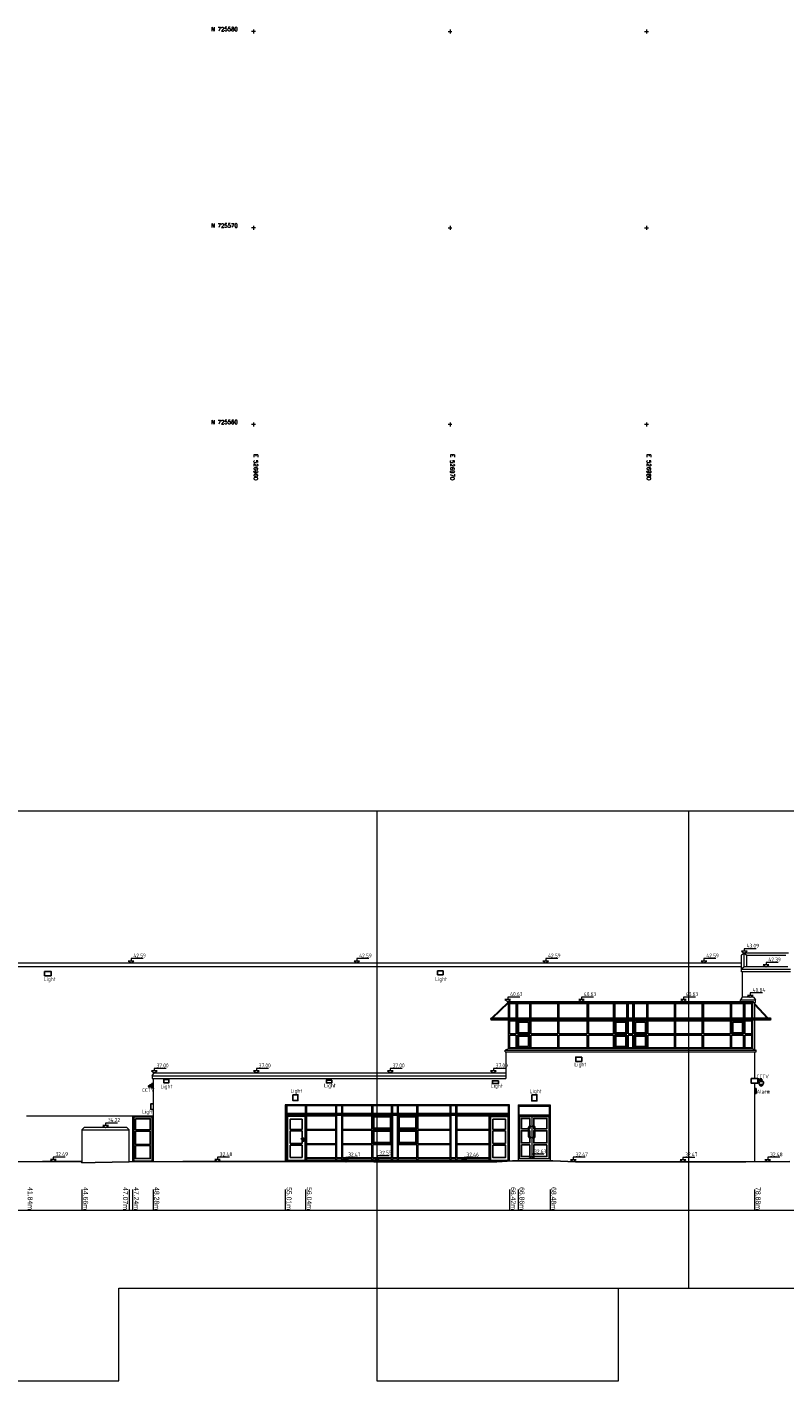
# Model space of a CAD drawing. Header units: metres. Extents: x 526783 to 527427, y 725511 to 725696.
# Tile 5 of 12: x 526948 to 526987, y 725511 to 725580. Entities that reach past the tile are written whole.
import ezdxf
from ezdxf.enums import TextEntityAlignment as Align

# ---------------------------------------------------------------- set-up
doc = ezdxf.new("R2010")
doc.units = ezdxf.units.M
for name, color, linetype, lineweight in [('Door', 8, 'Continuous', 9), ('Grid', 8, 'Continuous', 9), ('Text', 7, 'Continuous', 9), ('Wall', 7, 'Continuous', 9)]:
    doc.layers.add(name, color=color, linetype=linetype, lineweight=lineweight)
for name, color, linetype in [('Fixture', 253, 'Continuous'), ('Service', 254, 'Continuous'), ('Surface', 7, 'Continuous'), ('Window 1', 3, 'Continuous'), ('Window 2', 8, 'Continuous')]:
    doc.layers.add(name, color=color, linetype=linetype)
doc.layers.add('Plot Frames', color=1, linetype='Continuous', lineweight=9, plot=False)
doc.styles.add('arial', font='arial.ttf')
doc.styles.add('ISOCP', font='isocp.shx', dxfattribs={"width": 0.9})
doc.styles.get("Standard").update_dxf_attribs({"font": 'simplex.shx'})

msp = doc.modelspace()

# ---------------------------------------------------------------- linework, layer by layer
at = {"layer": 'Door'}
for p, q in [((526953.869, 725524.79), (526954.869, 725524.79)), ((526953.909, 725524.75), (526954.829, 725524.75)), ((526954.869, 725524.79), (526954.869, 725522.469)), ((526961.699, 725524.81), (526961.699, 725522.555)), ((526961.729, 725524.77), (526961.729, 725522.555)), ((526962.609, 725524.77), (526962.609, 725522.555)), ((526962.649, 725524.81), (526962.649, 725522.555)), ((526972.019, 725524.81), (526972.019, 725522.555)), ((526972.019, 725524.81), (526972.969, 725524.81)), ((526972.059, 725524.77), (526972.059, 725522.555)), ((526972.059, 725524.77), (526972.939, 725524.77)), ((526972.939, 725524.77), (526972.939, 725522.555)), ((526972.969, 725524.81), (526972.969, 725522.555)), ((526973.499, 725524.81), (526973.499, 725522.63)), ((526973.499, 725524.81), (526975.059, 725524.81)), ((526973.529, 725524.78), (526973.529, 725522.63)), ((526973.529, 725524.78), (526975.029, 725524.78)), ((526974.039, 725524.28), (526974.099, 725524.28)), ((526974.039, 725524.25), (526974.099, 725524.25)), ((526974.159, 725524.78), (526974.159, 725522.63)), ((526974.279, 725524.28), (526974.219, 725524.28)), ((526974.279, 725524.25), (526974.219, 725524.25)), ((526975.029, 725524.78), (526975.029, 725522.63)), ((526975.059, 725524.81), (526975.059, 725522.63)), ((526973.989, 725523.74), (526973.989, 725524.23)), ((526974.019, 725523.74), (526974.019, 725524.23)), ((526974.099, 725523.72), (526974.039, 725523.72)), ((526974.099, 725523.69), (526974.039, 725523.69)), ((526974.219, 725523.72), (526974.279, 725523.72)), ((526974.219, 725523.69), (526974.279, 725523.69)), ((526974.299, 725523.74), (526974.299, 725524.23)), ((526974.329, 725523.74), (526974.329, 725524.23)), ((526953.909, 725522.51, 0), (526954.829, 725522.51, 0))]:
    msp.add_line(p, q, dxfattribs=at)
at = {"layer": 'Door', "extrusion": (0, 1, 0)}
for p, q in [((526953.869, 725524.79, 0), (526953.869, 725522.462, 0)), ((526953.909, 725524.75), (526953.909, 725522.51, 0)), ((526954.829, 725524.75, 0), (526954.829, 725522.51, 0)), ((526962.649, 725524.81, 0), (526961.699, 725524.81, 0)), ((526962.609, 725524.77, 0), (526961.729, 725524.77, 0))]:
    msp.add_line(p, q, dxfattribs=at)
at = {"layer": 'Door', "elevation": 0}
msp.add_lwpolyline([(526962.419, 725523.65), (526962.539, 725523.65), (526962.539, 725523.62), (526962.419, 725523.62)], close=True, dxfattribs=at)
msp.add_lwpolyline([(526962.519, 725523.65), (526962.519, 725523.68), (526962.559, 725523.68), (526962.559, 725523.5), (526962.519, 725523.5), (526962.519, 725523.62)], dxfattribs=at)
at = {"layer": 'Door'}
for centre, radius, start, end in [((526974.039, 725524.23), 0.05, 90, 180), ((526974.039, 725524.23), 0.02, 90, 180), ((526974.099, 725524.265), 0.015, 270, 90), ((526974.219, 725524.265), 0.015, 90, 270), ((526974.279, 725524.23), 0.05, 0, 90), ((526974.279, 725524.23), 0.02, 0, 90), ((526974.039, 725523.74), 0.05, 180, 270), ((526974.039, 725523.74), 0.02, 180, 270), ((526974.099, 725523.705), 0.015, 270, 90), ((526974.219, 725523.705), 0.015, 90, 270), ((526974.279, 725523.74), 0.05, 270, 0), ((526974.279, 725523.74), 0.02, 270, 0)]:
    msp.add_arc(centre, radius, start, end, dxfattribs=at)
at = {"layer": 'Fixture'}
for p, q in [((526972.109, 725529.78), (526972.939, 725530.58)), ((526972.167, 725529.78), (526972.967, 725530.551)), ((526985.509, 725530.509), (526986.185, 725529.78)), ((526985.509, 725530.45), (526986.131, 725529.78)), ((526972.109, 725529.78), (526986.289, 725529.78)), ((526986.289, 725529.7), (526972.109, 725529.7)), ((526961.679, 725524.93), (526972.979, 725524.93)), ((526961.669, 725524.882), (526961.669, 725524.84)), ((526961.699, 725524.84), (526961.669, 725524.84)), ((526961.679, 725524.88), (526972.979, 725524.88)), ((526961.699, 725524.88), (526961.699, 725524.84)), ((526961.699, 725524.85), (526972.969, 725524.85)), ((526972.969, 725524.88), (526972.969, 725524.83)), ((526972.969, 725524.83), (526972.999, 725524.83)), ((526972.999, 725524.83), (526972.999, 725524.89))]:
    msp.add_line(p, q, dxfattribs=at)
at = {"layer": 'Fixture', "elevation": 0}
for points in [[(526973.379, 725529.78), (526973.379, 725530.58)], [(526973.419, 725530.58), (526973.419, 725529.78)], [(526975.489, 725529.78), (526975.489, 725530.58)], [(526975.529, 725530.58), (526975.529, 725529.78)], [(526978.329, 725529.78), (526978.329, 725530.58)], [(526978.369, 725530.58), (526978.369, 725529.78)], [(526980.019, 725529.78), (526980.019, 725530.58)], [(526980.059, 725530.58), (526980.059, 725529.78)], [(526982.839, 725529.78), (526982.839, 725530.58)], [(526982.879, 725530.58), (526982.879, 725529.78)], [(526984.949, 725529.78), (526984.949, 725530.58)], [(526984.989, 725530.58), (526984.989, 725529.78)]]:
    msp.add_lwpolyline(points, dxfattribs=at)
at = {"layer": 'Fixture'}
for centre, radius, start, end in [((526972.109, 725529.74), 0.04, 90, 270), ((526986.289, 725529.74), 0.04, 270, 90), ((526961.679, 725524.905), 0.025, 90, 270), ((526972.979, 725524.905), 0.025, 270, 90)]:
    msp.add_arc(centre, radius, start, end, dxfattribs=at)
at = {"layer": 'Grid', "color": 8}
for p, q in [((526960, 725580.1), (526960, 725579.9)), ((526970, 725580.1), (526970, 725579.9)), ((526980, 725580.1), (526980, 725579.9)), ((526960.1, 725580), (526959.9, 725580)), ((526969.9, 725580), (526970.1, 725580)), ((526979.9, 725580), (526980.1, 725580)), ((526960.1, 725570), (526959.9, 725570)), ((526960, 725570.1), (526960, 725569.9)), ((526969.9, 725570), (526970.1, 725570)), ((526970, 725570.1), (526970, 725569.9)), ((526979.9, 725570), (526980.1, 725570)), ((526980, 725570.1), (526980, 725569.9)), ((526960, 725560.1), (526960, 725559.9)), ((526970, 725560.1), (526970, 725559.9)), ((526980, 725560.1), (526980, 725559.9)), ((526960.1, 725560), (526959.9, 725560)), ((526970.1, 725560), (526969.9, 725560)), ((526980.1, 725560), (526979.9, 725560))]:
    msp.add_line(p, q, dxfattribs=at)
at = {"layer": 'Plot Frames'}
for points in [[(526940.854, 725511.315), (526953.148, 725511.315), (526953.148, 725516.028), (526982.154, 725516.028), (526982.154, 725540.315), (526940.854, 725540.315)], [(526966.276, 725511.315), (526978.57, 725511.315), (526978.57, 725516.028), (527007.576, 725516.028), (527007.576, 725540.315), (526966.276, 725540.315)]]:
    msp.add_lwpolyline(points, close=True, dxfattribs=at)
at = {"layer": 'Service'}
for p, q in [((526985.919, 725526.4), (526985.749, 725526.4)), ((526954.639, 725526.3), (526954.679, 725526.3)), ((526954.679, 725526.3), (526954.717, 725526.254)), ((526985.489, 725526.21), (526985.539, 725526.21)), ((526985.539, 725525.93), (526985.489, 725525.93)), ((526985.539, 725526.21), (526985.579, 725526.17)), ((526985.579, 725525.97), (526985.539, 725525.93)), ((526985.579, 725526.17), (526985.579, 725525.97))]:
    msp.add_line(p, q, dxfattribs=at)
at = {"layer": 'Service', "elevation": 0}
for points in [[(526949.369, 725532.16), (526949.699, 725532.16), (526949.699, 725531.94), (526949.369, 725531.94)], [(526969.369, 725532.18), (526969.649, 725532.18), (526969.649, 725531.99), (526969.369, 725531.99)], [(526976.699, 725527.8), (526976.399, 725527.8), (526976.399, 725527.58), (526976.699, 725527.58)], [(526955.439, 725526.65), (526955.689, 725526.65), (526955.689, 725526.48), (526955.439, 725526.48)], [(526963.979, 725526.63), (526963.709, 725526.63), (526963.709, 725526.48), (526963.979, 725526.48)], [(526972.459, 725526.59), (526972.159, 725526.59), (526972.159, 725526.45), (526972.459, 725526.45)], [(526985.659, 725526.7), (526985.329, 725526.7), (526985.329, 725526.47), (526985.659, 725526.47)], [(526962.009, 725525.88), (526962.259, 725525.88), (526962.259, 725525.58), (526962.009, 725525.58)], [(526974.159, 725525.88), (526974.419, 725525.88), (526974.419, 725525.57), (526974.159, 725525.57)]]:
    msp.add_lwpolyline(points, close=True, dxfattribs=at)
for points in [[(526954.639, 725526.3), (526954.639, 725526.3), (526954.756, 725526.395), (526954.809, 725526.33), (526954.717, 725526.254)], [(526954.768, 725526.38), (526954.829, 725526.38)], [(526954.829, 725526.35), (526954.793, 725526.35)], [(526954.889, 725526.24), (526954.829, 725526.24), (526954.829, 725526.45), (526954.889, 725526.45)], [(526985.779, 725526.55), (526985.779, 725526.6), (526985.889, 725526.6), (526985.889, 725526.55)], [(526954.889, 725525.13), (526954.779, 725525.13), (526954.779, 725525.42), (526954.889, 725525.42)]]:
    msp.add_lwpolyline(points, dxfattribs=at)
at = {"layer": 'Service', "elevation": 0, "flags": 128}
msp.add_lwpolyline([(526985.859, 725526.6), (526985.859, 725526.67), (526985.659, 725526.67)], dxfattribs=at)
for points in [[(526985.659, 725526.58, -0.248731), (526985.809, 725526.63), (526985.809, 725526.6)], [(526985.739, 725526.55, 0.329764), (526985.749, 725526.4, 0.46296)], [(526985.739, 725526.55), (526985.929, 725526.55, -0.754301)], [(526985.929, 725526.55, -0.329764), (526985.919, 725526.4, -0.46296)]]:
    msp.add_lwpolyline(points, format="xyb", dxfattribs=at)
at = {"layer": 'Service'}
msp.add_arc((526985.834, 725526.411, 0), 0.0857, 187.1519, 352.8481, dxfattribs=at)
at = {"layer": 'Surface', "elevation": 0, "flags": 128}
msp.add_lwpolyline([(526942.439, 725522.47), (526949.269, 725522.49), (526951.269, 725522.478), (526951.269, 725522.42), (526951.949, 725522.44), (526953.679, 725522.461), (526956.399, 725522.48), (526961.899, 725522.48), (526966.119, 725522.46), (526972.379, 725522.46), (526973.179, 725522.52), (526975.239, 725522.52), (526976.389, 725522.47), (526985.049, 725522.47), (526987.289, 725522.483)], dxfattribs=at)
at = {"layer": 'Text', "extrusion": (-1.23829e-12, -0.010332, 0.999947)}
for p, q in [((526985.581, 725533.311), (526984.969, 725533.311)), ((526984.969, 725533.311), (526984.969, 725533.187)), ((526953.769, 725532.687), (526953.626, 725532.687)), ((526953.626, 725532.687), (526953.769, 725532.59)), ((526954.381, 725532.811), (526953.769, 725532.811)), ((526953.769, 725532.811), (526953.769, 725532.687)), ((526953.769, 725532.59), (526953.912, 725532.687)), ((526953.912, 725532.687), (526953.769, 725532.687)), ((526965.259, 725532.687), (526965.116, 725532.687)), ((526965.116, 725532.687), (526965.259, 725532.59)), ((526965.871, 725532.811), (526965.259, 725532.811)), ((526965.259, 725532.811), (526965.259, 725532.687)), ((526965.259, 725532.59), (526965.402, 725532.687)), ((526965.402, 725532.687), (526965.259, 725532.687)), ((526974.869, 725532.687), (526974.726, 725532.687)), ((526974.726, 725532.687), (526974.869, 725532.59)), ((526975.481, 725532.811), (526974.869, 725532.811)), ((526974.869, 725532.811), (526974.869, 725532.687)), ((526974.869, 725532.59), (526975.012, 725532.687)), ((526975.012, 725532.687), (526974.869, 725532.687)), ((526982.919, 725532.687), (526982.776, 725532.687)), ((526982.776, 725532.687), (526982.919, 725532.59)), ((526983.531, 725532.811), (526982.919, 725532.811)), ((526982.919, 725532.811), (526982.919, 725532.687)), ((526982.919, 725532.59), (526983.062, 725532.687)), ((526983.062, 725532.687), (526982.919, 725532.687)), ((526984.969, 725533.187), (526984.826, 725533.187)), ((526984.826, 725533.187), (526984.969, 725533.09)), ((526984.969, 725533.09), (526985.112, 725533.187)), ((526985.112, 725533.187), (526984.969, 725533.187)), ((526986.691, 725532.611), (526986.079, 725532.611)), ((526986.079, 725532.611), (526986.079, 725532.487)), ((526986.079, 725532.487), (526985.936, 725532.487)), ((526985.936, 725532.487), (526986.079, 725532.39)), ((526986.079, 725532.39), (526986.222, 725532.487)), ((526986.222, 725532.487), (526986.079, 725532.487)), ((526972.939, 725530.727), (526972.796, 725530.727)), ((526972.796, 725530.727), (526972.939, 725530.63)), ((526973.551, 725530.851), (526972.939, 725530.851)), ((526972.939, 725530.851), (526972.939, 725530.727)), ((526972.939, 725530.63), (526973.082, 725530.727)), ((526973.082, 725530.727), (526972.939, 725530.727)), ((526976.689, 725530.727), (526976.546, 725530.727)), ((526976.546, 725530.727), (526976.689, 725530.63)), ((526977.301, 725530.851), (526976.689, 725530.851)), ((526976.689, 725530.851), (526976.689, 725530.727)), ((526976.689, 725530.63), (526976.832, 725530.727)), ((526976.832, 725530.727), (526976.689, 725530.727)), ((526981.879, 725530.727), (526981.736, 725530.727)), ((526981.736, 725530.727), (526981.879, 725530.63)), ((526982.491, 725530.851), (526981.879, 725530.851)), ((526981.879, 725530.851), (526981.879, 725530.727)), ((526981.879, 725530.63), (526982.022, 725530.727)), ((526982.022, 725530.727), (526981.879, 725530.727)), ((526985.279, 725530.937), (526985.136, 725530.937)), ((526985.136, 725530.937), (526985.279, 725530.84)), ((526985.891, 725531.061), (526985.279, 725531.061)), ((526985.279, 725531.061), (526985.279, 725530.937)), ((526985.279, 725530.84), (526985.422, 725530.937)), ((526985.422, 725530.937), (526985.279, 725530.937)), ((526954.948, 725527.097, -0.005), (526954.805, 725527.097, -0.005)), ((526954.805, 725527.097, -0.005), (526954.948, 725527, -0.005)), ((526955.56, 725527.221, -0.005), (526954.948, 725527.221, -0.005)), ((526954.948, 725527.221, -0.005), (526954.948, 725527.097, -0.005)), ((526954.948, 725527, -0.005), (526955.091, 725527.097, -0.005)), ((526955.091, 725527.097, -0.005), (526954.948, 725527.097, -0.005)), ((526960.149, 725527.097, -0.004), (526960.006, 725527.097, -0.004)), ((526960.006, 725527.097, -0.004), (526960.149, 725527, -0.004)), ((526960.761, 725527.221, -0.004), (526960.149, 725527.221, -0.004)), ((526960.149, 725527.221, -0.004), (526960.149, 725527.097, -0.004)), ((526960.149, 725527, -0.004), (526960.292, 725527.097, -0.004)), ((526960.292, 725527.097, -0.004), (526960.149, 725527.097, -0.004)), ((526966.959, 725527.097, -0.002), (526966.816, 725527.097, -0.002)), ((526966.816, 725527.097, -0.002), (526966.959, 725527, -0.002)), ((526967.571, 725527.221, -0.002), (526966.959, 725527.221, -0.002)), ((526966.959, 725527.221, -0.002), (526966.959, 725527.097, -0.002)), ((526966.959, 725527, -0.002), (526967.102, 725527.097, -0.002)), ((526967.102, 725527.097, -0.002), (526966.959, 725527.097, -0.002)), ((526972.209, 725527.097, 0), (526972.066, 725527.097, 0)), ((526972.066, 725527.097, 0), (526972.209, 725527, 0)), ((526972.821, 725527.221, 0), (526972.209, 725527.221, 0)), ((526972.209, 725527.221, 0), (526972.209, 725527.097, 0)), ((526972.209, 725527, 0), (526972.352, 725527.097, 0)), ((526972.352, 725527.097, 0), (526972.209, 725527.097, 0)), ((526952.474, 725524.317), (526952.331, 725524.317)), ((526952.331, 725524.317), (526952.474, 725524.22)), ((526953.086, 725524.441), (526952.474, 725524.441)), ((526952.474, 725524.441), (526952.474, 725524.317)), ((526952.474, 725524.22), (526952.617, 725524.317)), ((526952.617, 725524.317), (526952.474, 725524.317)), ((526949.809, 725522.584), (526949.666, 725522.584)), ((526949.666, 725522.584), (526949.809, 725522.487)), ((526950.421, 725522.708), (526949.809, 725522.708)), ((526949.809, 725522.708), (526949.809, 725522.584)), ((526949.809, 725522.487), (526949.952, 725522.584)), ((526949.952, 725522.584), (526949.809, 725522.584)), ((526958.169, 725522.577), (526958.026, 725522.577)), ((526958.026, 725522.577), (526958.169, 725522.48)), ((526958.781, 725522.701), (526958.169, 725522.701)), ((526958.169, 725522.701), (526958.169, 725522.577)), ((526958.169, 725522.48), (526958.312, 725522.577)), ((526958.312, 725522.577), (526958.169, 725522.577)), ((526964.699, 725522.563), (526964.556, 725522.563)), ((526964.556, 725522.563), (526964.699, 725522.467)), ((526965.311, 725522.687), (526964.699, 725522.687)), ((526964.699, 725522.687), (526964.699, 725522.563)), ((526964.699, 725522.467), (526964.842, 725522.563)), ((526964.842, 725522.563), (526964.699, 725522.563)), ((526966.289, 725522.652), (526966.146, 725522.652)), ((526966.146, 725522.652), (526966.289, 725522.555)), ((526966.901, 725522.776), (526966.289, 725522.776)), ((526966.289, 725522.776), (526966.289, 725522.652)), ((526966.289, 725522.555), (526966.432, 725522.652)), ((526966.432, 725522.652), (526966.289, 725522.652)), ((526970.719, 725522.557), (526970.576, 725522.557)), ((526970.576, 725522.557), (526970.719, 725522.46)), ((526971.331, 725522.681), (526970.719, 725522.681)), ((526970.719, 725522.681), (526970.719, 725522.557)), ((526970.719, 725522.46), (526970.862, 725522.557)), ((526970.862, 725522.557), (526970.719, 725522.557)), ((526974.159, 725522.727), (526974.016, 725522.727)), ((526974.016, 725522.727), (526974.159, 725522.63)), ((526974.771, 725522.851), (526974.159, 725522.851)), ((526974.159, 725522.851), (526974.159, 725522.727)), ((526974.159, 725522.63), (526974.302, 725522.727)), ((526974.302, 725522.727), (526974.159, 725522.727)), ((526976.271, 725522.572), (526976.128, 725522.572)), ((526976.128, 725522.572), (526976.271, 725522.475)), ((526976.883, 725522.696), (526976.271, 725522.696)), ((526976.271, 725522.696), (526976.271, 725522.572)), ((526976.271, 725522.475), (526976.414, 725522.572)), ((526976.414, 725522.572), (526976.271, 725522.572)), ((526981.849, 725522.567), (526981.706, 725522.567)), ((526981.706, 725522.567), (526981.849, 725522.47)), ((526982.461, 725522.691), (526981.849, 725522.691)), ((526981.849, 725522.691), (526981.849, 725522.567)), ((526981.849, 725522.47), (526981.992, 725522.567)), ((526981.992, 725522.567), (526981.849, 725522.567)), ((526986.169, 725522.573), (526986.026, 725522.573)), ((526986.026, 725522.573), (526986.169, 725522.476)), ((526986.781, 725522.697), (526986.169, 725522.697)), ((526986.169, 725522.697), (526986.169, 725522.573)), ((526986.169, 725522.476), (526986.312, 725522.573)), ((526986.312, 725522.573), (526986.169, 725522.573))]:
    msp.add_line(p, q, dxfattribs=at)
at = {"layer": 'Text', "color": 8}
for p, q in [((526951.269, 725521.051), (526951.269, 725520)), ((526953.679, 725521.051), (526953.679, 725520)), ((526953.849, 725521.051, 0), (526953.849, 725520, 0)), ((526954.889, 725521.051), (526954.889, 725520)), ((526961.619, 725521.051), (526961.619, 725520)), ((526962.649, 725521.051), (526962.649, 725520)), ((526973.029, 725521.051), (526973.029, 725520)), ((526973.469, 725521.051), (526973.469, 725520)), ((526975.089, 725521.051), (526975.089, 725520)), ((526985.489, 725521.051), (526985.489, 725520))]:
    msp.add_line(p, q, dxfattribs=at)
at = {"layer": 'Text', "color": 8, "extrusion": (0, 1, 0)}
msp.add_line((526905.299, 725520), (526996.359, 725520), dxfattribs=at)
at = {"layer": 'Wall'}
for p, q in [((526918.759, 725532.59), (526984.829, 725532.59)), ((526984.969, 725533.09), (526984.829, 725532.98)), ((526984.829, 725532.28), (526984.829, 725532.98)), ((526987.229, 725533.09), (526984.969, 725533.09)), ((526984.969, 725532.39), (526984.969, 725533.09)), ((526984.969, 725533.09), (526985.109, 725532.98)), ((526985.109, 725532.39), (526985.109, 725532.98)), ((526985.109, 725532.98), (526987.089, 725532.98)), ((526918.759, 725532.41), (526984.829, 725532.41)), ((526984.969, 725532.39), (526984.829, 725532.28)), ((526984.829, 725532.14), (526984.829, 725532.28)), ((526984.829, 725532.28), (526987.329, 725532.28)), ((526987.329, 725532.14), (526984.829, 725532.14)), ((526984.869, 725532.14), (526984.869, 725530.84)), ((526987.189, 725532.39), (526984.969, 725532.39)), ((526972.939, 725530.58), (526972.939, 725530.63)), ((526972.939, 725530.63), (526985.439, 725530.63)), ((526972.939, 725530.58, 0), (526985.439, 725530.58)), ((526972.969, 725529.78), (526972.969, 725530.58)), ((526984.869, 725530.84), (526984.779, 725530.71)), ((526984.779, 725530.63), (526984.779, 725530.71)), ((526984.779, 725530.71), (526985.539, 725530.71)), ((526985.449, 725530.84), (526984.869, 725530.84)), ((526985.409, 725529.78), (526985.409, 725530.58)), ((526985.439, 725530.58), (526985.439, 725530.63)), ((526985.439, 725530.58), (526985.539, 725530.58)), ((526985.449, 725530.84), (526985.539, 725530.71)), ((526985.509, 725529.78), (526985.509, 725530.58)), ((526985.539, 725530.58), (526985.539, 725530.71)), ((526972.969, 725528.21), (526972.969, 725529.7)), ((526985.409, 725528.21), (526985.409, 725529.7)), ((526985.509, 725528.172), (526985.509, 725529.7)), ((526972.969, 725528.21), (526972.799, 725528.15)), ((526972.799, 725528.15), (526985.569, 725528.15)), ((526972.799, 725528.06), (526972.799, 725528.15)), ((526972.799, 725528.06), (526985.569, 725528.06)), ((526972.839, 725528.06), (526972.839, 725526.7)), ((526985.409, 725528.21), (526972.969, 725528.21)), ((526985.409, 725528.21), (526985.569, 725528.15)), ((526985.489, 725528.06), (526985.489, 725526.7)), ((526985.569, 725528.06), (526985.569, 725528.15)), ((526954.848, 725526.85, -0.005), (526954.948, 725527, -0.005)), ((526954.948, 725527, -0.005), (526972.839, 725527)), ((526954.848, 725526.85, -0.005), (526954.848, 725526.7, -0.005)), ((526954.848, 725526.85, -0.005), (526972.839, 725526.85)), ((526954.848, 725526.7, -0.005), (526972.839, 725526.7)), ((526954.889, 725526.7), (526954.889, 725522.469)), ((526985.489, 725526.47), (526985.489, 725522.473)), ((526973.029, 725525.37), (526961.619, 725525.37)), ((526961.619, 725525.37), (526961.619, 725522.48)), ((526961.659, 725525.37), (526961.659, 725524.92)), ((526973.009, 725525.37), (526973.009, 725522.555)), ((526973.029, 725522.509), (526973.029, 725525.37)), ((526973.469, 725525.36), (526973.469, 725522.52)), ((526973.469, 725525.36), (526975.089, 725525.36)), ((526975.089, 725525.36), (526975.089, 725522.52)), ((526948.449, 725524.81), (526954.889, 725524.81)), ((526961.659, 725524.89), (526961.659, 725522.555)), ((526951.269, 725524.1), (526951.389, 725524.22)), ((526951.269, 725524.1), (526951.269, 725522.478)), ((526951.269, 725524.1), (526953.679, 725524.1, 0)), ((526953.559, 725524.22), (526951.389, 725524.22)), ((526953.679, 725524.1), (526953.559, 725524.22)), ((526953.679, 725522.461), (526953.679, 725524.1)), ((526961.619, 725522.555), (526973.029, 725522.555)), ((526973.469, 725522.63), (526975.089, 725522.63))]:
    msp.add_line(p, q, dxfattribs=at)
at = {"layer": 'Wall', "extrusion": (0, 1, 0)}
msp.add_line((526953.849, 725524.81, 0), (526953.849, 725522.462, 0), dxfattribs=at)
at = {"layer": 'Window 1'}
for p, q in [((526973.029, 725530.52, 0), (526973.369, 725530.52, 0)), ((526973.029, 725529.78, 0), (526973.029, 725530.52, 0)), ((526973.369, 725530.52), (526973.369, 725529.78)), ((526973.429, 725530.52, 0), (526974.059, 725530.52, 0)), ((526973.429, 725530.52), (526973.429, 725529.78)), ((526974.059, 725530.52), (526974.059, 725529.78)), ((526974.119, 725530.52, 0), (526975.479, 725530.52, 0)), ((526974.119, 725530.52), (526974.119, 725529.78)), ((526975.479, 725530.52), (526975.479, 725529.78)), ((526975.539, 725530.52, 0), (526976.979, 725530.52, 0)), ((526975.539, 725530.52), (526975.539, 725529.78)), ((526976.979, 725530.52), (526976.979, 725529.78)), ((526977.039, 725530.52, 0), (526978.319, 725530.52, 0)), ((526977.039, 725530.52), (526977.039, 725529.78)), ((526978.319, 725530.52), (526978.319, 725529.78)), ((526978.379, 725530.52, 0), (526978.999, 725530.52, 0)), ((526978.379, 725530.52), (526978.379, 725529.78)), ((526978.999, 725530.52), (526978.999, 725529.78)), ((526979.059, 725530.52, 0), (526979.309, 725530.52, 0)), ((526979.059, 725530.52), (526979.059, 725529.78)), ((526979.309, 725530.52), (526979.309, 725529.78)), ((526979.369, 725530.52, 0), (526980.009, 725530.52, 0)), ((526979.369, 725530.52), (526979.369, 725529.78)), ((526980.009, 725530.52), (526980.009, 725529.78)), ((526980.069, 725530.52, 0), (526981.419, 725530.52, 0)), ((526980.069, 725530.52), (526980.069, 725529.78)), ((526981.419, 725530.52), (526981.419, 725529.78)), ((526981.479, 725530.52, 0), (526982.829, 725530.52, 0)), ((526981.479, 725530.52), (526981.479, 725529.78)), ((526982.829, 725530.52), (526982.829, 725529.78)), ((526982.889, 725530.52, 0), (526984.269, 725530.52, 0)), ((526982.889, 725530.52), (526982.889, 725529.78)), ((526984.269, 725530.52), (526984.269, 725529.78)), ((526984.329, 725530.52, 0), (526984.939, 725530.52, 0)), ((526984.329, 725530.52), (526984.329, 725529.78)), ((526984.939, 725530.52), (526984.939, 725529.78)), ((526984.999, 725530.52, 0), (526985.349, 725530.52, 0)), ((526984.999, 725530.52), (526984.999, 725529.78)), ((526985.349, 725529.78), (526985.349, 725530.52)), ((526973.029, 725528.98), (526973.029, 725529.64)), ((526973.029, 725529.64), (526973.369, 725529.64)), ((526973.369, 725529.64), (526973.369, 725528.98)), ((526973.489, 725529.58), (526973.489, 725529.04)), ((526973.489, 725529.58), (526973.999, 725529.58)), ((526973.999, 725529.58), (526973.999, 725529.04)), ((526974.119, 725529.64), (526974.119, 725528.98)), ((526974.119, 725529.64), (526975.479, 725529.64)), ((526975.479, 725529.64), (526975.479, 725528.98)), ((526975.539, 725529.64), (526975.539, 725528.98)), ((526975.539, 725529.64), (526976.979, 725529.64)), ((526976.979, 725529.64), (526976.979, 725528.98)), ((526977.039, 725529.64), (526977.039, 725528.98)), ((526977.039, 725529.64), (526978.319, 725529.64)), ((526978.319, 725529.64), (526978.319, 725528.98)), ((526978.439, 725529.58), (526978.439, 725529.04)), ((526978.439, 725529.58), (526978.939, 725529.58)), ((526978.939, 725529.58), (526978.939, 725529.04)), ((526979.059, 725529.64), (526979.059, 725528.98)), ((526979.059, 725529.64), (526979.309, 725529.64)), ((526979.309, 725529.64), (526979.309, 725528.98)), ((526979.429, 725529.58), (526979.429, 725529.04)), ((526979.429, 725529.58), (526979.949, 725529.58)), ((526979.949, 725529.58), (526979.949, 725529.04)), ((526980.069, 725529.64), (526980.069, 725528.98)), ((526980.069, 725529.64), (526981.419, 725529.64)), ((526981.419, 725529.64), (526981.419, 725528.27)), ((526981.479, 725529.64), (526981.479, 725528.27)), ((526981.479, 725529.64), (526982.829, 725529.64)), ((526982.829, 725529.64), (526982.829, 725528.98)), ((526982.889, 725529.64), (526982.889, 725528.98)), ((526982.889, 725529.64), (526984.269, 725529.64)), ((526984.269, 725529.64), (526984.269, 725528.98)), ((526984.389, 725529.58), (526984.389, 725529.04)), ((526984.389, 725529.58), (526984.879, 725529.58)), ((526984.879, 725529.58), (526984.879, 725529.04)), ((526984.999, 725529.64), (526984.999, 725528.98)), ((526984.999, 725529.64), (526985.349, 725529.64)), ((526985.349, 725528.98), (526985.349, 725529.64)), ((526973.029, 725528.98), (526973.369, 725528.98)), ((526973.029, 725528.27), (526973.029, 725528.92)), ((526973.029, 725528.92), (526973.369, 725528.92)), ((526973.369, 725528.92), (526973.369, 725528.27)), ((526973.489, 725529.04), (526973.999, 725529.04)), ((526973.489, 725528.86), (526973.999, 725528.86, 0)), ((526973.489, 725528.86), (526973.489, 725528.33)), ((526973.999, 725528.86), (526973.999, 725528.33, 0)), ((526974.119, 725528.98), (526975.479, 725528.98)), ((526974.119, 725528.92), (526975.479, 725528.92)), ((526974.119, 725528.92), (526974.119, 725528.27)), ((526975.479, 725528.92), (526975.479, 725528.27)), ((526975.539, 725528.98), (526976.979, 725528.98)), ((526975.539, 725528.92), (526976.979, 725528.92)), ((526975.539, 725528.92), (526975.539, 725528.27)), ((526976.979, 725528.92), (526976.979, 725528.27)), ((526977.039, 725528.98), (526978.319, 725528.98)), ((526977.039, 725528.92), (526978.319, 725528.92)), ((526977.039, 725528.92), (526977.039, 725528.27)), ((526978.319, 725528.92), (526978.319, 725528.27)), ((526978.439, 725529.04), (526978.939, 725529.04)), ((526979.059, 725528.98), (526979.309, 725528.98)), ((526979.059, 725528.92), (526979.309, 725528.92)), ((526979.059, 725528.92), (526979.059, 725528.27)), ((526979.309, 725528.92), (526979.309, 725528.27)), ((526979.429, 725529.04), (526979.949, 725529.04)), ((526980.069, 725528.98), (526982.829, 725528.98)), ((526980.069, 725528.92), (526982.829, 725528.92)), ((526980.069, 725528.92), (526980.069, 725528.27)), ((526982.829, 725528.92), (526982.829, 725528.27)), ((526982.889, 725528.98), (526984.269, 725528.98)), ((526982.889, 725528.92), (526984.269, 725528.92)), ((526982.889, 725528.92), (526982.889, 725528.27)), ((526984.269, 725528.92), (526984.269, 725528.27)), ((526984.329, 725528.92), (526984.939, 725528.92)), ((526984.329, 725528.92), (526984.329, 725528.27)), ((526984.389, 725529.04), (526984.879, 725529.04)), ((526984.939, 725528.92), (526984.939, 725528.27)), ((526984.999, 725528.98), (526985.349, 725528.98)), ((526984.999, 725528.92), (526985.349, 725528.92)), ((526984.999, 725528.92), (526984.999, 725528.27)), ((526985.349, 725528.27), (526985.349, 725528.92)), ((526973.369, 725528.27), (526973.029, 725528.27)), ((526973.999, 725528.33), (526973.489, 725528.33)), ((526975.479, 725528.27), (526974.119, 725528.27)), ((526976.979, 725528.27), (526975.539, 725528.27, 0)), ((526978.319, 725528.27), (526977.039, 725528.27)), ((526979.309, 725528.27, 0), (526979.059, 725528.27, 0)), ((526981.419, 725528.27, 0), (526980.069, 725528.27, 0)), ((526982.829, 725528.27, 0), (526981.479, 725528.27, 0)), ((526984.269, 725528.27), (526982.889, 725528.27, 0)), ((526984.939, 725528.27), (526984.329, 725528.27)), ((526985.349, 725528.27), (526984.999, 725528.27)), ((526962.649, 725525.33), (526961.699, 725525.33)), ((526961.699, 725525.33), (526961.699, 725524.93)), ((526962.649, 725525.33), (526962.649, 725524.93)), ((526964.189, 725525.33), (526962.689, 725525.33)), ((526962.689, 725525.33), (526962.689, 725524.93)), ((526964.189, 725525.33), (526964.189, 725524.93)), ((526964.489, 725525.33), (526964.229, 725525.33)), ((526964.229, 725525.33), (526964.229, 725524.93)), ((526964.489, 725525.33), (526964.489, 725524.93)), ((526966.029, 725525.33), (526964.529, 725525.33)), ((526964.529, 725525.33), (526964.529, 725524.93)), ((526966.029, 725525.33), (526966.029, 725524.93)), ((526967.029, 725525.33), (526966.069, 725525.33)), ((526966.069, 725525.33), (526966.069, 725524.93)), ((526967.029, 725525.33), (526967.029, 725524.93)), ((526967.319, 725525.33), (526967.069, 725525.33)), ((526967.069, 725525.33), (526967.069, 725524.93)), ((526967.319, 725525.33), (526967.319, 725524.93)), ((526968.319, 725525.33), (526967.359, 725525.33)), ((526967.359, 725525.33), (526967.359, 725524.93)), ((526968.319, 725525.33), (526968.319, 725524.93)), ((526969.999, 725525.33), (526968.359, 725525.33)), ((526968.359, 725525.33), (526968.359, 725524.93)), ((526969.999, 725525.33), (526969.999, 725524.93)), ((526970.299, 725525.33), (526970.039, 725525.33)), ((526970.039, 725525.33), (526970.039, 725524.93)), ((526970.299, 725525.33), (526970.299, 725524.93)), ((526972.969, 725525.33), (526970.339, 725525.33)), ((526970.339, 725525.33), (526970.339, 725524.93)), ((526972.969, 725525.33), (526972.969, 725524.93)), ((526973.499, 725525.3), (526973.499, 725524.84)), ((526973.499, 725525.3), (526975.059, 725525.3)), ((526975.059, 725525.3), (526975.059, 725524.84)), ((526961.859, 725524.64), (526961.859, 725524.12)), ((526962.479, 725524.64), (526962.479, 725524.12)), ((526962.689, 725524.81), (526962.689, 725524.12)), ((526962.689, 725524.81), (526964.189, 725524.81)), ((526964.189, 725524.81), (526964.189, 725524.12)), ((526964.529, 725524.81), (526964.529, 725524.12)), ((526964.529, 725524.81), (526966.029, 725524.81)), ((526966.029, 725524.81), (526966.029, 725524.12)), ((526966.129, 725524.75), (526966.129, 725524.18)), ((526966.969, 725524.75), (526966.129, 725524.75)), ((526966.969, 725524.75), (526966.969, 725524.18)), ((526967.419, 725524.75), (526968.259, 725524.75, 0)), ((526967.419, 725524.75), (526967.419, 725524.18)), ((526968.259, 725524.75), (526968.259, 725524.18)), ((526968.359, 725524.81), (526968.359, 725524.12)), ((526968.359, 725524.81), (526969.999, 725524.81)), ((526969.999, 725524.81), (526969.999, 725524.12)), ((526970.339, 725524.81), (526970.339, 725524.12)), ((526970.339, 725524.81), (526971.989, 725524.81)), ((526971.989, 725524.81), (526971.989, 725524.12)), ((526973.499, 725524.84), (526975.059, 725524.84)), ((526961.859, 725524.04), (526961.859, 725523.4)), ((526962.479, 725524.04), (526962.479, 725523.65)), ((526962.479, 725523.62), (526962.479, 725523.4)), ((526964.189, 725524.12), (526962.689, 725524.12)), ((526962.689, 725524.08), (526962.689, 725523.39)), ((526964.189, 725524.08), (526962.689, 725524.08)), ((526964.189, 725524.08), (526964.189, 725523.39)), ((526966.029, 725524.12), (526964.529, 725524.12)), ((526964.529, 725524.08), (526964.529, 725523.39)), ((526966.029, 725524.08), (526964.529, 725524.08)), ((526966.029, 725524.08), (526966.029, 725523.39)), ((526966.969, 725524.18), (526966.129, 725524.18)), ((526966.129, 725524.02), (526966.129, 725523.45)), ((526966.969, 725524.02), (526966.129, 725524.02)), ((526966.969, 725524.02), (526966.969, 725523.45)), ((526968.259, 725524.18), (526967.419, 725524.18)), ((526967.419, 725524.02), (526967.419, 725523.45)), ((526968.259, 725524.02), (526967.419, 725524.02)), ((526968.259, 725524.02), (526968.259, 725523.45)), ((526969.999, 725524.12), (526968.359, 725524.12)), ((526968.359, 725524.08), (526968.359, 725523.39)), ((526969.999, 725524.08), (526968.359, 725524.08)), ((526969.999, 725524.08), (526969.999, 725523.39)), ((526971.989, 725524.12), (526970.339, 725524.12)), ((526970.339, 725524.08), (526970.339, 725523.39)), ((526971.989, 725524.08), (526970.339, 725524.08)), ((526971.989, 725524.08), (526971.989, 725523.39)), ((526961.859, 725523.32), (526961.859, 725522.68)), ((526962.479, 725523.32), (526962.479, 725522.68)), ((526964.189, 725523.39), (526962.689, 725523.39)), ((526962.689, 725523.35), (526962.689, 725522.67, 0)), ((526964.189, 725523.35), (526962.689, 725523.35)), ((526964.189, 725523.35), (526964.189, 725522.67)), ((526966.029, 725523.39), (526964.529, 725523.39)), ((526964.529, 725523.35), (526964.529, 725522.67)), ((526966.029, 725523.35), (526964.529, 725523.35)), ((526966.029, 725523.35), (526966.029, 725522.67)), ((526966.069, 725523.35), (526966.069, 725522.67)), ((526967.029, 725523.35), (526966.069, 725523.35)), ((526966.969, 725523.45), (526966.129, 725523.45)), ((526967.029, 725523.35), (526967.029, 725522.67)), ((526967.359, 725523.35), (526967.359, 725522.67)), ((526968.319, 725523.35), (526967.359, 725523.35)), ((526968.259, 725523.45), (526967.419, 725523.45)), ((526968.319, 725523.35), (526968.319, 725522.67)), ((526969.999, 725523.39), (526968.359, 725523.39)), ((526968.359, 725523.35), (526968.359, 725522.67)), ((526969.999, 725523.35), (526968.359, 725523.35)), ((526969.999, 725523.35), (526969.999, 725522.67)), ((526971.989, 725523.39), (526970.339, 725523.39)), ((526970.339, 725523.35), (526970.339, 725522.67)), ((526971.989, 725523.35), (526970.339, 725523.35)), ((526971.989, 725523.35), (526971.989, 725522.67)), ((526962.689, 725522.67), (526964.189, 725522.67)), ((526964.529, 725522.67), (526966.029, 725522.67)), ((526968.359, 725522.67), (526969.999, 725522.67)), ((526970.339, 725522.67), (526971.989, 725522.67))]:
    msp.add_line(p, q, dxfattribs=at)
at = {"layer": 'Window 1', "extrusion": (0, 1, 0)}
for p, q in [((526962.479, 725524.64, 0), (526961.859, 725524.64, 0)), ((526962.479, 725524.12, 0), (526961.859, 725524.12, 0)), ((526962.479, 725524.04, 0), (526961.859, 725524.04, 0)), ((526962.479, 725523.4, 0), (526961.859, 725523.4, 0)), ((526962.479, 725523.32, 0), (526961.859, 725523.32, 0)), ((526962.479, 725522.68), (526961.859, 725522.68))]:
    msp.add_line(p, q, dxfattribs=at)
at = {"layer": 'Window 1', "elevation": 0}
for points in [[(526978.939, 725528.86), (526978.939, 725528.33), (526978.439, 725528.33), (526978.439, 725528.86)], [(526979.949, 725528.86), (526979.949, 725528.33), (526979.429, 725528.33), (526979.429, 725528.86)], [(526953.989, 725524.66), (526954.749, 725524.66), (526954.749, 725524.1), (526953.989, 725524.1)], [(526972.179, 725524.64), (526972.819, 725524.64), (526972.819, 725524.12), (526972.179, 725524.12)], [(526953.989, 725524.02), (526954.749, 725524.02), (526954.749, 725523.35), (526953.989, 725523.35)], [(526972.179, 725524.04), (526972.819, 725524.04), (526972.819, 725523.4), (526972.179, 725523.4)], [(526953.989, 725523.29), (526954.749, 725523.29), (526954.749, 725522.63), (526953.989, 725522.63)], [(526972.179, 725523.32), (526972.819, 725523.32), (526972.819, 725522.68), (526972.179, 725522.68)], [(526973.629, 725523.33), (526974.059, 725523.33), (526974.059, 725522.73), (526973.629, 725522.73)], [(526974.929, 725523.33), (526974.259, 725523.33), (526974.259, 725522.73), (526974.929, 725522.73)]]:
    msp.add_lwpolyline(points, close=True, dxfattribs=at)
for points in [[(526973.989, 725524.15), (526973.629, 725524.15), (526973.629, 725524.68), (526974.059, 725524.68), (526974.059, 725524.28)], [(526974.059, 725524.25), (526974.059, 725524.15), (526974.019, 725524.15)], [(526974.329, 725524.15), (526974.929, 725524.15), (526974.929, 725524.68), (526974.259, 725524.68), (526974.259, 725524.28)], [(526974.059, 725523.69), (526974.059, 725523.43), (526973.629, 725523.43), (526973.629, 725524.05), (526973.989, 725524.05)], [(526974.019, 725524.05), (526974.059, 725524.05), (526974.059, 725523.72)], [(526974.299, 725524.05), (526974.259, 725524.05), (526974.259, 725523.72)], [(526974.259, 725523.69), (526974.259, 725523.43), (526974.929, 725523.43), (526974.929, 725524.05), (526974.329, 725524.05)]]:
    msp.add_lwpolyline(points, dxfattribs=at)
at = {"layer": 'Window 1'}
msp.add_lwpolyline([(526974.259, 725524.25), (526974.259, 725524.15), (526974.299, 725524.15)], dxfattribs=at)
at = {"layer": 'Window 2'}
for p, q in [((526973.429, 725529.64), (526973.429, 725528.98)), ((526973.429, 725529.64), (526974.059, 725529.64)), ((526974.059, 725529.64), (526974.059, 725528.98)), ((526978.379, 725529.64), (526978.379, 725528.98)), ((526978.379, 725529.64), (526978.999, 725529.64)), ((526978.999, 725529.64), (526978.999, 725528.98)), ((526979.369, 725529.64), (526979.369, 725528.98)), ((526979.369, 725529.64), (526980.009, 725529.64)), ((526980.009, 725529.64), (526980.009, 725528.98)), ((526984.329, 725529.64), (526984.329, 725528.98)), ((526984.329, 725529.64), (526984.939, 725529.64)), ((526984.939, 725529.64), (526984.939, 725528.98)), ((526973.429, 725528.98), (526974.059, 725528.98)), ((526973.429, 725528.92), (526974.059, 725528.92)), ((526973.429, 725528.92), (526973.429, 725528.27)), ((526974.059, 725528.92), (526974.059, 725528.27)), ((526978.379, 725528.98), (526978.999, 725528.98)), ((526979.369, 725528.98), (526980.009, 725528.98)), ((526984.329, 725528.98), (526984.939, 725528.98)), ((526974.059, 725528.27), (526973.429, 725528.27)), ((526964.229, 725524.85), (526964.229, 725522.67)), ((526964.489, 725524.85), (526964.489, 725522.67)), ((526966.069, 725524.81), (526966.069, 725524.12)), ((526967.029, 725524.81), (526966.069, 725524.81)), ((526967.029, 725524.81), (526967.029, 725524.12)), ((526967.069, 725524.85), (526967.069, 725522.67)), ((526967.319, 725524.85), (526967.319, 725522.67)), ((526967.359, 725524.81), (526967.359, 725524.12)), ((526967.359, 725524.81), (526968.319, 725524.81)), ((526968.319, 725524.81), (526968.319, 725524.12)), ((526970.039, 725524.85), (526970.039, 725522.67)), ((526970.299, 725524.85), (526970.299, 725522.67)), ((526967.029, 725524.12), (526966.069, 725524.12)), ((526966.069, 725524.08), (526966.069, 725523.39)), ((526967.029, 725524.08), (526966.069, 725524.08)), ((526967.029, 725524.08), (526967.029, 725523.39)), ((526968.319, 725524.12), (526967.359, 725524.12)), ((526967.359, 725524.08), (526967.359, 725523.39)), ((526968.319, 725524.08), (526967.359, 725524.08)), ((526968.319, 725524.08), (526968.319, 725523.39)), ((526967.029, 725523.39), (526966.069, 725523.39)), ((526968.319, 725523.39), (526967.359, 725523.39)), ((526962.689, 725522.63, 0), (526962.689, 725522.555)), ((526962.689, 725522.63), (526964.189, 725522.63)), ((526964.189, 725522.63), (526964.189, 725522.555)), ((526964.229, 725522.67), (526964.489, 725522.67)), ((526964.229, 725522.63), (526964.229, 725522.555)), ((526964.229, 725522.63), (526964.489, 725522.63)), ((526964.489, 725522.63), (526964.489, 725522.555)), ((526964.529, 725522.63), (526964.529, 725522.555)), ((526964.529, 725522.63), (526966.029, 725522.63)), ((526966.029, 725522.63), (526966.029, 725522.555)), ((526966.069, 725522.67), (526967.029, 725522.67)), ((526966.069, 725522.63), (526966.069, 725522.555)), ((526966.069, 725522.63), (526967.029, 725522.63)), ((526967.029, 725522.63), (526967.029, 725522.555)), ((526967.069, 725522.67), (526967.319, 725522.67)), ((526967.069, 725522.63), (526967.069, 725522.555)), ((526967.069, 725522.63), (526967.319, 725522.63)), ((526967.319, 725522.63), (526967.319, 725522.555)), ((526967.359, 725522.67), (526968.319, 725522.67)), ((526967.359, 725522.63), (526967.359, 725522.555)), ((526967.359, 725522.63), (526968.319, 725522.63)), ((526968.319, 725522.63), (526968.319, 725522.555)), ((526968.359, 725522.63), (526968.359, 725522.555)), ((526968.359, 725522.63), (526969.999, 725522.63)), ((526969.999, 725522.63), (526969.999, 725522.555)), ((526970.039, 725522.67), (526970.299, 725522.67)), ((526970.039, 725522.63), (526970.039, 725522.555)), ((526970.039, 725522.63), (526970.299, 725522.63)), ((526970.299, 725522.63), (526970.299, 725522.555)), ((526970.339, 725522.63), (526970.339, 725522.555)), ((526970.339, 725522.63), (526971.989, 725522.63)), ((526971.989, 725522.63), (526971.989, 725522.555))]:
    msp.add_line(p, q, dxfattribs=at)
at = {"layer": 'Window 2', "elevation": 0}
for points in [[(526978.999, 725528.92), (526978.999, 725528.27), (526978.379, 725528.27), (526978.379, 725528.92)], [(526980.009, 725528.92), (526980.009, 725528.27), (526979.369, 725528.27), (526979.369, 725528.92)]]:
    msp.add_lwpolyline(points, close=True, dxfattribs=at)

# ---------------------------------------------------------------- texts
at = {"layer": 'Grid', "color": 8}
for s, p in [('N 725580', (526957.846, 725580.02)), ('N 725570', (526957.846, 725570.02)), ('N 725560', (526957.846, 725560.02))]:
    msp.add_text(s, height=0.2, dxfattribs=at).set_placement(p)
for s, p in [('E 526960', (526960.02, 725557.155)), ('E 526970', (526970.02, 725557.155)), ('E 526980', (526980.02, 725557.155))]:
    msp.add_text(s, height=0.2, rotation=270, dxfattribs=at).set_placement(p, align=Align.RIGHT)
at = {"layer": 'Text', "style": 'ISOCP', "width": 0.9}
for s, p in [('43.09', (526985.087, 725533.364)), ('42.59', (526953.887, 725532.864)), ('42.59', (526965.377, 725532.864, 0)), ('42.59', (526974.987, 725532.864, 0)), ('42.59', (526983.037, 725532.864, 0)), ('42.39', (526986.197, 725532.664)), ('Light', (526949.329, 725531.67)), ('Light', (526969.249, 725531.67)), ('40.84', (526985.397, 725531.114)), ('40.63', (526973.057, 725530.904)), ('40.63', (526976.807, 725530.904, 0)), ('40.63', (526981.997, 725530.904, 0)), ('37.00', (526955.066, 725527.274, -0.005)), ('37.00', (526960.267, 725527.274, -0.004)), ('37.00', (526967.077, 725527.274, -0.002)), ('37.00', (526972.327, 725527.274, 0)), ('Light', (526976.329, 725527.32)), ('Light', (526955.269, 725526.2)), ('Light', (526963.589, 725526.25)), ('Light', (526972.079, 725526.24)), ('CCTV', (526985.599, 725526.71)), ('CCTV', (526954.339, 725526.02)), ('Light', (526961.879, 725525.98)), ('Light', (526974.059, 725525.96)), ('Alarm', (526985.599, 725525.94)), ('Light', (526954.339, 725524.92)), ('34.22', (526952.592, 725524.494, 0)), ('32.49', (526949.927, 725522.761)), ('32.48', (526958.287, 725522.754)), ('32.47', (526964.817, 725522.741)), ('32.55', (526966.407, 725522.829)), ('32.46', (526970.837, 725522.734)), ('32.63', (526974.277, 725522.904, 0)), ('32.47', (526976.388, 725522.749)), ('32.47', (526981.967, 725522.744)), ('32.48', (526986.287, 725522.75))]:
    msp.add_text(s, height=0.2, dxfattribs=at).set_placement(p)
at = {"layer": 'Text', "color": 8, "style": 'arial'}
for s, p in [('41.84m', (526948.515, 725520.016)), ('44.66m', (526951.335, 725520.016)), ('47.07m', (526953.365, 725520.016)), ('47.24m', (526953.915, 725520.016, 0)), ('48.28m', (526954.955, 725520.016)), ('55.01m', (526961.685, 725520.016)), ('56.04m', (526962.715, 725520.016)), ('66.42m', (526973.095, 725520.016)), ('66.86m', (526973.535, 725520.016)), ('68.48m', (526975.155, 725520.016)), ('78.88m', (526985.555, 725520.016))]:
    msp.add_text(s, height=0.25, rotation=270, dxfattribs=at).set_placement(p, align=Align.RIGHT)

doc.saveas('drawing.dxf')
